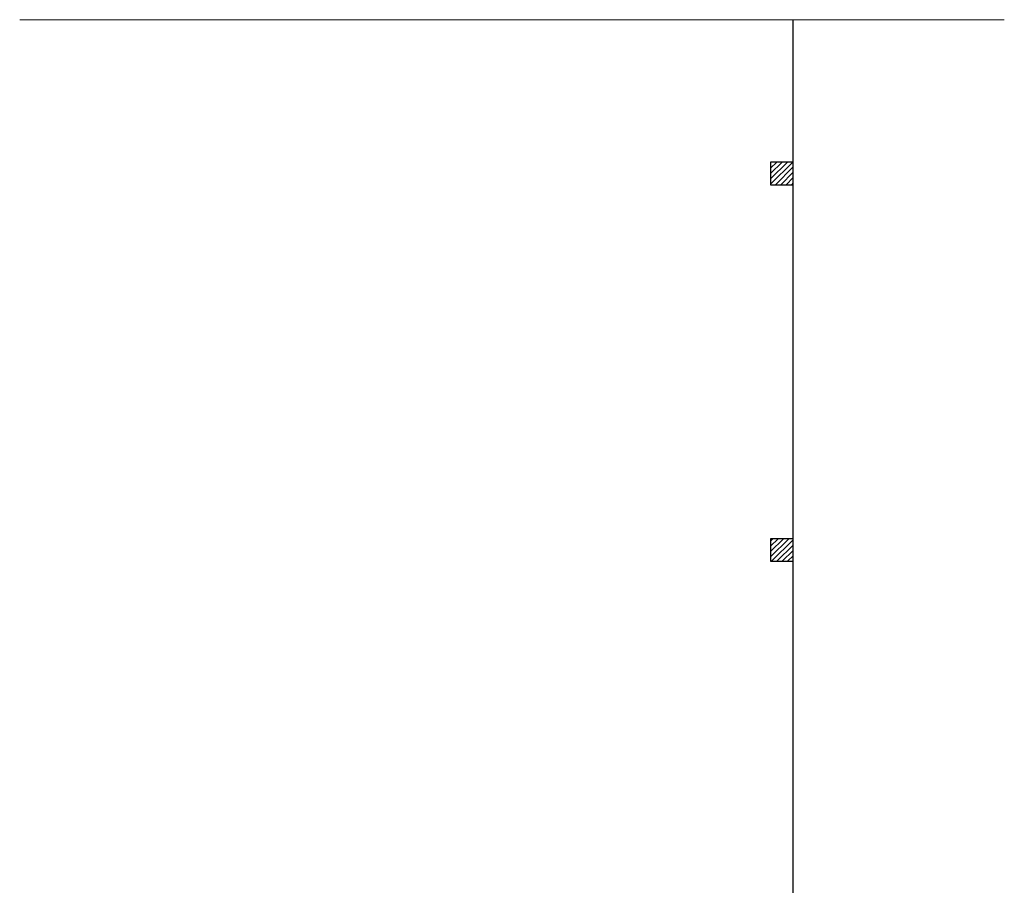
# Model space of a CAD drawing. Header units: metres. Extents: x 232680 to 233262, y 554200 to 554550.
# Tile 71 of 254: x 232746.07 to 232748.69, y 554428.52 to 554430.82. Entities that reach past the tile are written whole.
import ezdxf

# ---------------------------------------------------------------- set-up
doc = ezdxf.new("R2010")
doc.units = ezdxf.units.M
doc.linetypes.add('XX-AFBREEK', pattern=[7, 4, -1, 1, -1])
for name, color, linetype, lineweight in [('N-WE-FC-PAAL_HOUT-GD', 7, 'Continuous', 25), ('N-WE-FC-PAAL_HOUT_OPLANGER-AD', 252, 'Continuous', 18), ('N-WE-KC-KUNSTSTOFVORM-GD', 84, 'Continuous', 30), ('X-XX-AL-AFBREEKLIJN-G', 7, 'XX-AFBREEK', 13)]:
    doc.layers.add(name, color=color, linetype=linetype, lineweight=lineweight)
pattern_1 = [(45, (0, 0.350184), (-0.00707106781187, 0.00707106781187), [])]

msp = doc.modelspace()

# ---------------------------------------------------------------- hatches: boundary and pattern name
at = {"layer": 'N-WE-FC-PAAL_HOUT_OPLANGER-AD'}
h = msp.add_hatch(dxfattribs=at)
h.set_pattern_fill('ACO-HOUT_02', color=256, pattern_type=2)
h.set_pattern_definition(pattern_1)
h.paths.add_polyline_path([(232748.0652, 554430.3806), (232748.1252, 554430.3806), (232748.1252, 554430.4406), (232748.0652, 554430.4406)])
h = msp.add_hatch(dxfattribs=at)
h.set_pattern_fill('ACO-HOUT_02', color=256, pattern_type=2)
h.set_pattern_definition(pattern_1)
h.paths.add_polyline_path([(232748.0652, 554429.3806), (232748.1252, 554429.3806), (232748.1252, 554429.4406), (232748.0652, 554429.4406)])

# ---------------------------------------------------------------- linework, layer by layer
at = {"layer": 'N-WE-FC-PAAL_HOUT-GD', "flags": 128}
for points in [[(232748.0652, 554430.3806), (232748.1252, 554430.3806), (232748.1252, 554430.4406), (232748.0652, 554430.4406)], [(232748.0652, 554429.3806), (232748.1252, 554429.3806), (232748.1252, 554429.4406), (232748.0652, 554429.4406)]]:
    msp.add_lwpolyline(points, close=True, dxfattribs=at)
at = {"layer": 'N-WE-KC-KUNSTSTOFVORM-GD', "flags": 128}
msp.add_lwpolyline([(232748.1252, 554428.4397), (232748.1252, 554430.8188)], dxfattribs=at)
at = {"layer": 'X-XX-AL-AFBREEKLIJN-G', "ltscale": 1.5}
msp.add_lwpolyline([(232746.0711, 554430.8188), (232748.6857, 554430.8188)], dxfattribs=at)

doc.saveas('drawing.dxf')
